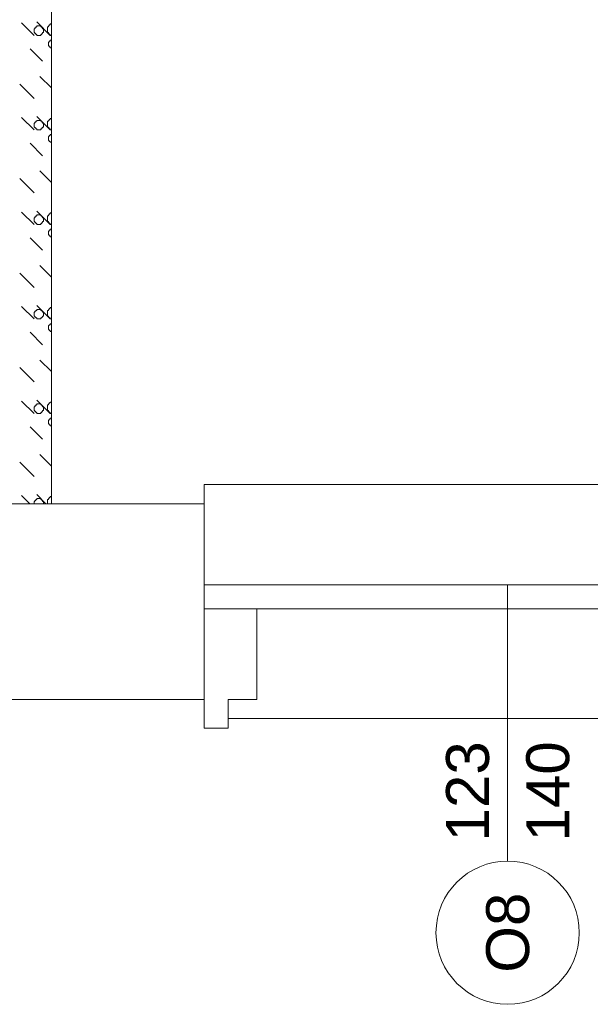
# Model space of a CAD drawing. Header units: millimetres. Extents: x -2274 to 12297, y -16157 to 26321.
# Tile 37 of 256: x -484 to -364, y -7185 to -6979. Entities that reach past the tile are written whole.
import ezdxf
from ezdxf.enums import TextEntityAlignment as Align

# ---------------------------------------------------------------- set-up
doc = ezdxf.new("R2010")
doc.units = ezdxf.units.MM
for name, color, linetype in [('- niebieska cienka - izolacja', 120, 'Continuous'), ('-LI-WIDOK', 2, 'Continuous'), ('PROJEKTOWANE', 5, 'Continuous')]:
    doc.layers.add(name, color=color, linetype=linetype)
doc.layers.add('-ŚCIANY DZIAŁOWE', color=3, linetype='Continuous', lineweight=35)
doc.layers.add('-ŚCIANY NOŚNE', color=4, linetype='Continuous', lineweight=53)
doc.styles.add('ARIAL', font='arial.ttf', dxfattribs={"height": 0.5})

msp = doc.modelspace()

# ---------------------------------------------------------------- linework, layer by layer
at = {"layer": '- niebieska cienka - izolacja', "color": 253, "linetype": 'Continuous', "lineweight": 13}
for p, q in [((-483.22, -6979.31), (-480.62, -6981.91)), ((-483.22, -6979.31), (-480.62, -6981.91)), ((-480.62, -6980.51), (-480.42, -6980.51)), ((-480.62, -6980.71), (-480.62, -6980.51)), ((-480.62, -6980.91), (-480.62, -6980.71)), ((-480.42, -6980.51), (-480.42, -6980.31)), ((-480.42, -6980.31), (-480.22, -6980.31)), ((-480.22, -6980.11), (-480.02, -6980.11)), ((-480.22, -6980.31), (-480.22, -6980.11)), ((-480.02, -6979.11), (-477.22, -6981.91)), ((-480.02, -6979.11), (-477.22, -6981.91)), ((-480.02, -6979.91), (-479.82, -6979.91)), ((-480.02, -6980.11), (-480.02, -6979.91)), ((-479.82, -6979.91), (-479.62, -6979.91)), ((-479.62, -6979.91), (-479.42, -6979.91)), ((-479.42, -6979.91), (-479.22, -6979.91)), ((-479.22, -6980.11), (-479.22, -6979.91)), ((-479.22, -6980.11), (-479.02, -6980.11)), ((-479.02, -6980.31), (-479.02, -6980.11)), ((-479.02, -6980.31), (-478.82, -6980.31)), ((-478.82, -6980.51), (-478.82, -6980.31)), ((-478.82, -6980.51), (-478.62, -6980.51)), ((-478.62, -6980.71), (-478.62, -6980.51)), ((-478.62, -6980.91), (-478.62, -6980.71)), ((-477.82, -6980.31), (-477.82, -6980.11)), ((-477.82, -6980.11), (-477.62, -6980.11)), ((-477.82, -6980.51), (-477.82, -6980.31)), ((-477.82, -6980.71), (-477.82, -6980.51)), ((-477.82, -6980.91), (-477.82, -6980.71)), ((-477.62, -6980.11), (-477.62, -6979.91)), ((-477.62, -6979.91), (-477.42, -6979.91)), ((-477.42, -6979.91), (-477.42, -6979.71)), ((-477.42, -6979.71), (-477.22, -6979.71)), ((-477.22, -6979.71), (-477.22, -6979.51)), ((-477.22, -6979.51), (-477.02, -6979.51)), ((-477.02, -6979.51), (-477, -6979.51)), ((-480.62, -6981.11), (-480.62, -6980.91)), ((-480.62, -6981.31), (-480.62, -6981.11)), ((-480.62, -6981.31), (-480.42, -6981.31)), ((-480.42, -6981.51), (-480.42, -6981.31)), ((-480.42, -6981.51), (-480.22, -6981.51)), ((-480.22, -6981.71), (-480.22, -6981.51)), ((-480.22, -6981.71), (-480.02, -6981.71)), ((-480.02, -6981.91), (-480.02, -6981.71)), ((-480.02, -6981.91), (-479.82, -6981.91)), ((-479.82, -6981.91), (-479.62, -6981.91)), ((-479.62, -6981.91), (-479.42, -6981.91)), ((-479.42, -6981.91), (-479.22, -6981.91)), ((-479.22, -6981.91), (-479.22, -6981.71)), ((-479.22, -6981.71), (-479.02, -6981.71)), ((-479.02, -6981.71), (-479.02, -6981.51)), ((-479.02, -6981.51), (-478.82, -6981.51)), ((-478.82, -6981.51), (-478.82, -6981.31)), ((-478.82, -6981.31), (-478.62, -6981.31)), ((-478.62, -6981.11), (-478.62, -6980.91)), ((-478.62, -6981.31), (-478.62, -6981.11)), ((-477.82, -6981.11), (-477.82, -6980.91)), ((-477.82, -6981.31), (-477.82, -6981.11)), ((-477.82, -6981.31), (-477.62, -6981.31)), ((-477.62, -6981.51), (-477.62, -6981.31)), ((-477.62, -6981.51), (-477.42, -6981.51)), ((-477.42, -6981.71), (-477.42, -6981.51)), ((-477.42, -6981.71), (-477.22, -6981.71)), ((-477.22, -6981.91), (-477.22, -6981.71)), ((-477.22, -6981.91), (-477.02, -6981.91)), ((-477.02, -6981.91), (-477, -6981.91)), ((-481.42, -6984.71), (-478.82, -6987.31)), ((-481.42, -6984.71), (-478.82, -6987.31)), ((-477.62, -6983.51), (-477.62, -6983.31)), ((-477.62, -6983.31), (-477.42, -6983.31)), ((-477.62, -6983.71), (-477.62, -6983.51)), ((-477.62, -6983.91), (-477.62, -6983.71)), ((-477.62, -6984.11), (-477.62, -6983.91)), ((-477.62, -6984.11), (-477.42, -6984.11)), ((-477.42, -6983.11), (-477.22, -6983.11)), ((-477.42, -6983.31), (-477.42, -6983.11)), ((-477.42, -6984.31), (-477.42, -6984.11)), ((-477.42, -6984.31), (-477.22, -6984.31)), ((-477.22, -6983.11), (-477.22, -6982.91)), ((-477.22, -6982.91), (-477.02, -6982.91)), ((-477.22, -6984.51), (-477.22, -6984.31)), ((-477.22, -6984.51), (-477.02, -6984.51)), ((-477.02, -6982.91), (-477, -6982.91)), ((-477.02, -6984.51), (-477, -6984.51)), ((-479.42, -6990.51), (-477, -6992.93)), ((-479.42, -6990.51), (-477, -6992.93)), ((-483.62, -6992.11), (-480.62, -6995.11)), ((-483.62, -6992.11), (-480.62, -6995.11)), ((-483.22, -6999.11), (-480.62, -7001.71)), ((-483.22, -6999.11), (-480.62, -7001.71)), ((-480.02, -6998.91), (-477.22, -7001.71)), ((-480.02, -6998.91), (-477.22, -7001.71)), ((-477.22, -6999.51), (-477.22, -6999.31)), ((-477.22, -6999.31), (-477.02, -6999.31)), ((-477.02, -6999.31), (-477, -6999.31)), ((-480.62, -7000.31), (-480.42, -7000.31)), ((-480.62, -7000.51), (-480.62, -7000.31)), ((-480.62, -7000.71), (-480.62, -7000.51)), ((-480.62, -7000.91), (-480.62, -7000.71)), ((-480.62, -7001.11), (-480.62, -7000.91)), ((-480.62, -7001.11), (-480.42, -7001.11)), ((-480.42, -7000.31), (-480.42, -7000.11)), ((-480.42, -7000.11), (-480.22, -7000.11)), ((-480.42, -7001.31), (-480.42, -7001.11)), ((-480.42, -7001.31), (-480.22, -7001.31)), ((-480.22, -6999.91), (-480.02, -6999.91)), ((-480.22, -7000.11), (-480.22, -6999.91)), ((-480.22, -7001.51), (-480.22, -7001.31)), ((-480.02, -6999.71), (-479.82, -6999.71)), ((-480.02, -6999.91), (-480.02, -6999.71)), ((-479.82, -6999.71), (-479.62, -6999.71)), ((-479.62, -6999.71), (-479.42, -6999.71)), ((-479.42, -6999.71), (-479.22, -6999.71)), ((-479.22, -6999.91), (-479.22, -6999.71)), ((-479.22, -6999.91), (-479.02, -6999.91)), ((-479.02, -7000.11), (-479.02, -6999.91)), ((-479.02, -7000.11), (-478.82, -7000.11)), ((-479.02, -7001.51), (-479.02, -7001.31)), ((-479.02, -7001.31), (-478.82, -7001.31)), ((-478.82, -7000.31), (-478.82, -7000.11)), ((-478.82, -7000.31), (-478.62, -7000.31)), ((-478.82, -7001.31), (-478.82, -7001.11)), ((-478.82, -7001.11), (-478.62, -7001.11)), ((-478.62, -7000.51), (-478.62, -7000.31)), ((-478.62, -7000.71), (-478.62, -7000.51)), ((-478.62, -7000.91), (-478.62, -7000.71)), ((-478.62, -7001.11), (-478.62, -7000.91)), ((-477.82, -7000.11), (-477.82, -6999.91)), ((-477.82, -6999.91), (-477.62, -6999.91)), ((-477.82, -7000.31), (-477.82, -7000.11)), ((-477.82, -7000.51), (-477.82, -7000.31)), ((-477.82, -7000.71), (-477.82, -7000.51)), ((-477.82, -7000.91), (-477.82, -7000.71)), ((-477.82, -7001.11), (-477.82, -7000.91)), ((-477.82, -7001.11), (-477.62, -7001.11)), ((-477.62, -6999.91), (-477.62, -6999.71)), ((-477.62, -6999.71), (-477.42, -6999.71)), ((-477.62, -7001.31), (-477.62, -7001.11)), ((-477.62, -7001.31), (-477.42, -7001.31)), ((-477.42, -6999.71), (-477.42, -6999.51)), ((-477.42, -6999.51), (-477.22, -6999.51)), ((-477.42, -7001.51), (-477.42, -7001.31)), ((-480.22, -7001.51), (-480.02, -7001.51)), ((-480.02, -7001.71), (-480.02, -7001.51)), ((-480.02, -7001.71), (-479.82, -7001.71)), ((-479.82, -7001.71), (-479.62, -7001.71)), ((-479.62, -7001.71), (-479.42, -7001.71)), ((-479.42, -7001.71), (-479.22, -7001.71)), ((-479.22, -7001.71), (-479.22, -7001.51)), ((-479.22, -7001.51), (-479.02, -7001.51)), ((-477.62, -7003.31), (-477.62, -7003.11)), ((-477.62, -7003.11), (-477.42, -7003.11)), ((-477.62, -7003.51), (-477.62, -7003.31)), ((-477.62, -7003.71), (-477.62, -7003.51)), ((-477.42, -7001.51), (-477.22, -7001.51)), ((-477.42, -7002.91), (-477.22, -7002.91)), ((-477.42, -7003.11), (-477.42, -7002.91)), ((-477.22, -7001.71), (-477.22, -7001.51)), ((-477.22, -7001.71), (-477.02, -7001.71)), ((-477.22, -7002.91), (-477.22, -7002.71)), ((-477.22, -7002.71), (-477.02, -7002.71)), ((-477.02, -7001.71), (-477, -7001.71)), ((-477.02, -7002.71), (-477, -7002.71)), ((-481.42, -7004.51), (-478.82, -7007.11)), ((-481.42, -7004.51), (-478.82, -7007.11)), ((-477.62, -7003.91), (-477.62, -7003.71)), ((-477.62, -7003.91), (-477.42, -7003.91)), ((-477.42, -7004.11), (-477.42, -7003.91)), ((-477.42, -7004.11), (-477.22, -7004.11)), ((-477.22, -7004.31), (-477.22, -7004.11)), ((-477.22, -7004.31), (-477.02, -7004.31)), ((-477.02, -7004.31), (-477, -7004.31)), ((-479.42, -7010.31), (-477, -7012.73)), ((-479.42, -7010.31), (-477, -7012.73)), ((-483.62, -7011.91), (-480.62, -7014.91)), ((-483.62, -7011.91), (-480.62, -7014.91)), ((-483.22, -7018.91), (-480.62, -7021.51)), ((-483.22, -7018.91), (-480.62, -7021.51)), ((-480.42, -7020.11), (-480.42, -7019.91)), ((-480.42, -7019.91), (-480.22, -7019.91)), ((-480.22, -7019.71), (-480.02, -7019.71)), ((-480.22, -7019.91), (-480.22, -7019.71)), ((-480.02, -7018.71), (-477.22, -7021.51)), ((-480.02, -7018.71), (-477.22, -7021.51)), ((-480.02, -7019.51), (-479.82, -7019.51)), ((-480.02, -7019.71), (-480.02, -7019.51)), ((-479.82, -7019.51), (-479.62, -7019.51)), ((-479.62, -7019.51), (-479.42, -7019.51)), ((-479.42, -7019.51), (-479.22, -7019.51)), ((-479.22, -7019.71), (-479.22, -7019.51)), ((-479.22, -7019.71), (-479.02, -7019.71)), ((-479.02, -7019.91), (-479.02, -7019.71)), ((-479.02, -7019.91), (-478.82, -7019.91)), ((-478.82, -7020.11), (-478.82, -7019.91)), ((-477.82, -7019.91), (-477.82, -7019.71)), ((-477.82, -7019.71), (-477.62, -7019.71)), ((-477.82, -7020.11), (-477.82, -7019.91)), ((-477.62, -7019.71), (-477.62, -7019.51)), ((-477.62, -7019.51), (-477.42, -7019.51)), ((-477.42, -7019.51), (-477.42, -7019.31)), ((-477.42, -7019.31), (-477.22, -7019.31)), ((-477.22, -7019.31), (-477.22, -7019.11)), ((-477.22, -7019.11), (-477.02, -7019.11)), ((-477.02, -7019.11), (-477, -7019.11)), ((-480.62, -7020.11), (-480.42, -7020.11)), ((-480.62, -7020.31), (-480.62, -7020.11)), ((-480.62, -7020.51), (-480.62, -7020.31)), ((-480.62, -7020.71), (-480.62, -7020.51)), ((-480.62, -7020.91), (-480.62, -7020.71)), ((-480.62, -7020.91), (-480.42, -7020.91)), ((-480.42, -7021.11), (-480.42, -7020.91)), ((-480.42, -7021.11), (-480.22, -7021.11)), ((-480.22, -7021.31), (-480.22, -7021.11)), ((-480.22, -7021.31), (-480.02, -7021.31)), ((-480.02, -7021.51), (-480.02, -7021.31)), ((-480.02, -7021.51), (-479.82, -7021.51)), ((-479.82, -7021.51), (-479.62, -7021.51)), ((-479.62, -7021.51), (-479.42, -7021.51)), ((-479.42, -7021.51), (-479.22, -7021.51)), ((-479.22, -7021.51), (-479.22, -7021.31)), ((-479.22, -7021.31), (-479.02, -7021.31)), ((-479.02, -7021.31), (-479.02, -7021.11)), ((-479.02, -7021.11), (-478.82, -7021.11)), ((-478.82, -7020.11), (-478.62, -7020.11)), ((-478.82, -7021.11), (-478.82, -7020.91)), ((-478.82, -7020.91), (-478.62, -7020.91)), ((-478.62, -7020.31), (-478.62, -7020.11)), ((-478.62, -7020.51), (-478.62, -7020.31)), ((-478.62, -7020.71), (-478.62, -7020.51)), ((-478.62, -7020.91), (-478.62, -7020.71)), ((-477.82, -7020.31), (-477.82, -7020.11)), ((-477.82, -7020.51), (-477.82, -7020.31)), ((-477.82, -7020.71), (-477.82, -7020.51)), ((-477.82, -7020.91), (-477.82, -7020.71)), ((-477.82, -7020.91), (-477.62, -7020.91)), ((-477.62, -7021.11), (-477.62, -7020.91)), ((-477.62, -7021.11), (-477.42, -7021.11)), ((-477.42, -7021.31), (-477.42, -7021.11)), ((-477.42, -7021.31), (-477.22, -7021.31)), ((-477.22, -7021.51), (-477.22, -7021.31)), ((-477.22, -7021.51), (-477.02, -7021.51)), ((-477.02, -7021.51), (-477, -7021.51)), ((-477.62, -7023.11), (-477.62, -7022.91)), ((-477.62, -7022.91), (-477.42, -7022.91)), ((-477.62, -7023.31), (-477.62, -7023.11)), ((-477.62, -7023.51), (-477.62, -7023.31)), ((-477.62, -7023.71), (-477.62, -7023.51)), ((-477.62, -7023.71), (-477.42, -7023.71)), ((-477.42, -7022.71), (-477.22, -7022.71)), ((-477.42, -7022.91), (-477.42, -7022.71)), ((-477.42, -7023.91), (-477.42, -7023.71)), ((-477.42, -7023.91), (-477.22, -7023.91)), ((-477.22, -7022.71), (-477.22, -7022.51)), ((-477.22, -7022.51), (-477.02, -7022.51)), ((-477.22, -7024.11), (-477.22, -7023.91)), ((-477.22, -7024.11), (-477.02, -7024.11)), ((-477.02, -7022.51), (-477, -7022.51)), ((-477.02, -7024.11), (-477, -7024.11)), ((-481.42, -7024.31), (-478.82, -7026.91)), ((-481.42, -7024.31), (-478.82, -7026.91)), ((-479.42, -7030.11), (-477, -7032.53)), ((-479.42, -7030.11), (-477, -7032.53)), ((-483.62, -7031.71), (-480.62, -7034.71)), ((-483.62, -7031.71), (-480.62, -7034.71)), ((-480.02, -7038.51), (-477.22, -7041.31)), ((-480.02, -7038.51), (-477.22, -7041.31)), ((-483.22, -7038.71), (-480.62, -7041.31)), ((-483.22, -7038.71), (-480.62, -7041.31)), ((-480.62, -7039.91), (-480.42, -7039.91)), ((-480.62, -7040.11), (-480.62, -7039.91)), ((-480.62, -7040.31), (-480.62, -7040.11)), ((-480.62, -7040.51), (-480.62, -7040.31)), ((-480.62, -7040.71), (-480.62, -7040.51)), ((-480.42, -7039.91), (-480.42, -7039.71)), ((-480.42, -7039.71), (-480.22, -7039.71)), ((-480.22, -7039.51), (-480.02, -7039.51)), ((-480.22, -7039.71), (-480.22, -7039.51)), ((-480.02, -7039.31), (-479.82, -7039.31)), ((-480.02, -7039.51), (-480.02, -7039.31)), ((-479.82, -7039.31), (-479.62, -7039.31)), ((-479.62, -7039.31), (-479.42, -7039.31)), ((-479.42, -7039.31), (-479.22, -7039.31)), ((-479.22, -7039.51), (-479.22, -7039.31)), ((-479.22, -7039.51), (-479.02, -7039.51)), ((-479.02, -7039.71), (-479.02, -7039.51)), ((-479.02, -7039.71), (-478.82, -7039.71)), ((-478.82, -7039.91), (-478.82, -7039.71)), ((-478.82, -7039.91), (-478.62, -7039.91)), ((-478.62, -7040.11), (-478.62, -7039.91)), ((-478.62, -7040.31), (-478.62, -7040.11)), ((-478.62, -7040.51), (-478.62, -7040.31)), ((-478.62, -7040.71), (-478.62, -7040.51)), ((-477.82, -7039.71), (-477.82, -7039.51)), ((-477.82, -7039.51), (-477.62, -7039.51)), ((-477.82, -7039.91), (-477.82, -7039.71)), ((-477.82, -7040.11), (-477.82, -7039.91)), ((-477.82, -7040.31), (-477.82, -7040.11)), ((-477.82, -7040.51), (-477.82, -7040.31)), ((-477.82, -7040.71), (-477.82, -7040.51)), ((-477.62, -7039.51), (-477.62, -7039.31)), ((-477.62, -7039.31), (-477.42, -7039.31)), ((-477.42, -7039.31), (-477.42, -7039.11)), ((-477.42, -7039.11), (-477.22, -7039.11)), ((-477.22, -7039.11), (-477.22, -7038.91)), ((-477.22, -7038.91), (-477.02, -7038.91)), ((-477.02, -7038.91), (-477, -7038.91)), ((-480.62, -7040.71), (-480.42, -7040.71)), ((-480.42, -7040.91), (-480.42, -7040.71)), ((-480.42, -7040.91), (-480.22, -7040.91)), ((-480.22, -7041.11), (-480.22, -7040.91)), ((-480.22, -7041.11), (-480.02, -7041.11)), ((-480.02, -7041.31), (-480.02, -7041.11)), ((-480.02, -7041.31), (-479.82, -7041.31)), ((-479.82, -7041.31), (-479.62, -7041.31)), ((-479.62, -7041.31), (-479.42, -7041.31)), ((-479.42, -7041.31), (-479.22, -7041.31)), ((-479.22, -7041.31), (-479.22, -7041.11)), ((-479.22, -7041.11), (-479.02, -7041.11)), ((-479.02, -7041.11), (-479.02, -7040.91)), ((-479.02, -7040.91), (-478.82, -7040.91)), ((-478.82, -7040.91), (-478.82, -7040.71)), ((-478.82, -7040.71), (-478.62, -7040.71)), ((-477.82, -7040.71), (-477.62, -7040.71)), ((-477.62, -7040.91), (-477.62, -7040.71)), ((-477.62, -7040.91), (-477.42, -7040.91)), ((-477.42, -7041.11), (-477.42, -7040.91)), ((-477.42, -7041.11), (-477.22, -7041.11)), ((-477.42, -7042.51), (-477.22, -7042.51)), ((-477.42, -7042.71), (-477.42, -7042.51)), ((-477.22, -7041.31), (-477.22, -7041.11)), ((-477.22, -7041.31), (-477.02, -7041.31)), ((-477.22, -7042.51), (-477.22, -7042.31)), ((-477.22, -7042.31), (-477.02, -7042.31)), ((-477.02, -7041.31), (-477, -7041.31)), ((-477.02, -7042.31), (-477, -7042.31)), ((-481.42, -7044.11), (-478.82, -7046.71)), ((-481.42, -7044.11), (-478.82, -7046.71)), ((-477.62, -7042.91), (-477.62, -7042.71)), ((-477.62, -7042.71), (-477.42, -7042.71)), ((-477.62, -7043.11), (-477.62, -7042.91)), ((-477.62, -7043.31), (-477.62, -7043.11)), ((-477.62, -7043.51), (-477.62, -7043.31)), ((-477.62, -7043.51), (-477.42, -7043.51)), ((-477.42, -7043.71), (-477.42, -7043.51)), ((-477.42, -7043.71), (-477.22, -7043.71)), ((-477.22, -7043.91), (-477.22, -7043.71)), ((-477.22, -7043.91), (-477.02, -7043.91)), ((-477.02, -7043.91), (-477, -7043.91)), ((-479.42, -7049.91), (-477, -7052.33)), ((-479.42, -7049.91), (-477, -7052.33)), ((-483.62, -7051.51), (-480.62, -7054.51)), ((-483.62, -7051.51), (-480.62, -7054.51)), ((-483.22, -7058.51), (-480.62, -7061.11)), ((-483.22, -7058.51), (-480.62, -7061.11)), ((-480.02, -7058.31), (-477.22, -7061.11)), ((-480.02, -7058.31), (-477.22, -7061.11)), ((-480.02, -7059.11), (-479.82, -7059.11)), ((-480.02, -7059.31), (-480.02, -7059.11)), ((-479.82, -7059.11), (-479.62, -7059.11)), ((-479.62, -7059.11), (-479.42, -7059.11)), ((-479.42, -7059.11), (-479.22, -7059.11)), ((-479.22, -7059.31), (-479.22, -7059.11)), ((-477.62, -7059.31), (-477.62, -7059.11)), ((-477.62, -7059.11), (-477.42, -7059.11)), ((-477.42, -7059.11), (-477.42, -7058.91)), ((-477.42, -7058.91), (-477.22, -7058.91)), ((-477.22, -7058.91), (-477.22, -7058.71)), ((-477.22, -7058.71), (-477.02, -7058.71)), ((-477.02, -7058.71), (-477, -7058.71)), ((-480.62, -7059.71), (-480.42, -7059.71)), ((-480.62, -7059.91), (-480.62, -7059.71)), ((-480.62, -7060.11), (-480.62, -7059.91)), ((-480.62, -7060.31), (-480.62, -7060.11)), ((-480.62, -7060.51), (-480.62, -7060.31)), ((-480.62, -7060.51), (-480.42, -7060.51)), ((-480.42, -7059.71), (-480.42, -7059.51)), ((-480.42, -7059.51), (-480.22, -7059.51)), ((-480.42, -7060.71), (-480.42, -7060.51)), ((-480.42, -7060.71), (-480.22, -7060.71)), ((-480.22, -7059.31), (-480.02, -7059.31)), ((-480.22, -7059.51), (-480.22, -7059.31)), ((-480.22, -7060.91), (-480.22, -7060.71)), ((-480.22, -7060.91), (-480.02, -7060.91)), ((-480.02, -7061.11), (-480.02, -7060.91)), ((-480.02, -7061.11), (-479.82, -7061.11)), ((-479.82, -7061.11), (-479.62, -7061.11)), ((-479.62, -7061.11), (-479.42, -7061.11)), ((-479.42, -7061.11), (-479.22, -7061.11)), ((-479.22, -7059.31), (-479.02, -7059.31)), ((-479.22, -7061.11), (-479.22, -7060.91)), ((-479.22, -7060.91), (-479.02, -7060.91)), ((-479.02, -7059.51), (-479.02, -7059.31)), ((-479.02, -7059.51), (-478.82, -7059.51)), ((-479.02, -7060.91), (-479.02, -7060.71)), ((-479.02, -7060.71), (-478.82, -7060.71)), ((-478.82, -7059.71), (-478.82, -7059.51)), ((-478.82, -7059.71), (-478.62, -7059.71)), ((-478.82, -7060.71), (-478.82, -7060.51)), ((-478.82, -7060.51), (-478.62, -7060.51)), ((-478.62, -7059.91), (-478.62, -7059.71)), ((-478.62, -7060.11), (-478.62, -7059.91)), ((-478.62, -7060.31), (-478.62, -7060.11)), ((-478.62, -7060.51), (-478.62, -7060.31)), ((-477.82, -7059.51), (-477.82, -7059.31)), ((-477.82, -7059.31), (-477.62, -7059.31)), ((-477.82, -7059.71), (-477.82, -7059.51)), ((-477.82, -7059.91), (-477.82, -7059.71)), ((-477.82, -7060.11), (-477.82, -7059.91)), ((-477.82, -7060.31), (-477.82, -7060.11)), ((-477.82, -7060.51), (-477.82, -7060.31)), ((-477.82, -7060.51), (-477.62, -7060.51)), ((-477.62, -7060.71), (-477.62, -7060.51)), ((-477.62, -7060.71), (-477.42, -7060.71)), ((-477.42, -7060.91), (-477.42, -7060.71)), ((-477.42, -7060.91), (-477.22, -7060.91)), ((-477.22, -7061.11), (-477.22, -7060.91)), ((-477.22, -7061.11), (-477.02, -7061.11)), ((-477.02, -7061.11), (-477, -7061.11)), ((-477.62, -7062.71), (-477.62, -7062.51)), ((-477.62, -7062.51), (-477.42, -7062.51)), ((-477.62, -7062.91), (-477.62, -7062.71)), ((-477.62, -7063.11), (-477.62, -7062.91)), ((-477.62, -7063.31), (-477.62, -7063.11)), ((-477.62, -7063.31), (-477.42, -7063.31)), ((-477.42, -7062.31), (-477.22, -7062.31)), ((-477.42, -7062.51), (-477.42, -7062.31)), ((-477.42, -7063.51), (-477.42, -7063.31)), ((-477.22, -7062.31), (-477.22, -7062.11)), ((-477.22, -7062.11), (-477.02, -7062.11)), ((-477.02, -7062.11), (-477, -7062.11)), ((-481.42, -7063.91), (-478.82, -7066.51)), ((-481.42, -7063.91), (-478.82, -7066.51)), ((-477.42, -7063.51), (-477.22, -7063.51)), ((-477.22, -7063.71), (-477.22, -7063.51)), ((-477.22, -7063.71), (-477.02, -7063.71)), ((-477.02, -7063.71), (-477, -7063.71)), ((-483.62, -7071.31), (-480.62, -7074.31)), ((-483.62, -7071.31), (-480.62, -7074.31)), ((-479.42, -7069.71), (-477, -7072.13)), ((-479.42, -7069.71), (-477, -7072.13)), ((-483.22, -7078.31), (-481.53, -7080)), ((-483.22, -7078.31), (-481.53, -7080)), ((-480.62, -7079.51), (-480.42, -7079.51)), ((-480.62, -7079.71), (-480.62, -7079.51)), ((-480.62, -7079.91), (-480.62, -7079.71)), ((-480.42, -7079.51), (-480.42, -7079.31)), ((-480.42, -7079.31), (-480.22, -7079.31)), ((-480.22, -7079.11), (-480.02, -7079.11)), ((-480.22, -7079.31), (-480.22, -7079.11)), ((-480.02, -7078.11), (-478.13, -7080)), ((-480.02, -7078.11), (-478.13, -7080)), ((-480.02, -7078.91), (-479.82, -7078.91)), ((-480.02, -7079.11), (-480.02, -7078.91)), ((-479.82, -7078.91), (-479.62, -7078.91)), ((-479.62, -7078.91), (-479.42, -7078.91)), ((-479.42, -7078.91), (-479.22, -7078.91)), ((-479.22, -7079.11), (-479.22, -7078.91)), ((-479.22, -7079.11), (-479.02, -7079.11)), ((-479.02, -7079.31), (-479.02, -7079.11)), ((-479.02, -7079.31), (-478.82, -7079.31)), ((-478.82, -7079.51), (-478.82, -7079.31)), ((-478.82, -7079.51), (-478.62, -7079.51)), ((-478.62, -7079.71), (-478.62, -7079.51)), ((-478.62, -7079.91), (-478.62, -7079.71)), ((-477.82, -7079.31), (-477.82, -7079.11)), ((-477.82, -7079.11), (-477.62, -7079.11)), ((-477.82, -7079.51), (-477.82, -7079.31)), ((-477.82, -7079.71), (-477.82, -7079.51)), ((-477.82, -7079.91), (-477.82, -7079.71)), ((-477.62, -7079.11), (-477.62, -7078.91)), ((-477.62, -7078.91), (-477.42, -7078.91)), ((-477.42, -7078.91), (-477.42, -7078.71)), ((-477.42, -7078.71), (-477.22, -7078.71)), ((-477.22, -7078.71), (-477.22, -7078.51)), ((-477.22, -7078.51), (-477.02, -7078.51)), ((-477.02, -7078.51), (-477, -7078.51)), ((-480.62, -7080), (-480.62, -7079.91)), ((-478.62, -7080), (-478.62, -7079.91)), ((-477.82, -7080), (-477.82, -7079.91))]:
    msp.add_line(p, q, dxfattribs=at)
at = {"layer": '-LI-WIDOK', "color": 253, "lineweight": 13}
for p, q in [((-318, -7076), (-445, -7076)), ((-445, -7076), (-445, -7080)), ((-323, -7125), (-440, -7125))]:
    msp.add_line(p, q, dxfattribs=at)
at = {"layer": '-ŚCIANY DZIAŁOWE', "color": 253, "lineweight": 13}
for p, q in [((-434, -7121), (-434, -7102)), ((-445, -7121), (-445, -7127)), ((-440, -7127), (-440, -7121)), ((-440, -7121), (-434, -7121)), ((-445, -7127), (-440, -7127))]:
    msp.add_line(p, q, dxfattribs=at)
at = {"layer": '-ŚCIANY NOŚNE', "color": 253, "lineweight": 13}
for p, q in [((-515, -7080), (-445, -7080)), ((-445, -7121), (-445, -7080)), ((-515, -7121), (-445, -7121))]:
    msp.add_line(p, q, dxfattribs=at)
at = {"layer": 'PROJEKTOWANE', "color": 253, "lineweight": 13}
for p, q in [((-477, -6816), (-477, -7080)), ((-318, -7097), (-445, -7097)), ((-381.5, -7097), (-381.5, -7154.86)), ((-434, -7102), (-445, -7102)), ((-329, -7102), (-442, -7102))]:
    msp.add_line(p, q, dxfattribs=at)
msp.add_circle((-381.5, -7169.86), 15, dxfattribs=at)

# ---------------------------------------------------------------- texts
at = {"layer": 'PROJEKTOWANE', "color": 253, "lineweight": 13, "style": 'ARIAL'}
for s, p in [('123', (-389.9, -7140.26)), ('140', (-373.12, -7140.26)), ('O8', (-381.5, -7169.86))]:
    msp.add_text(s, height=9, rotation=90, dxfattribs=at).set_placement(p, align=Align.MIDDLE_CENTER)

doc.saveas('drawing.dxf')
